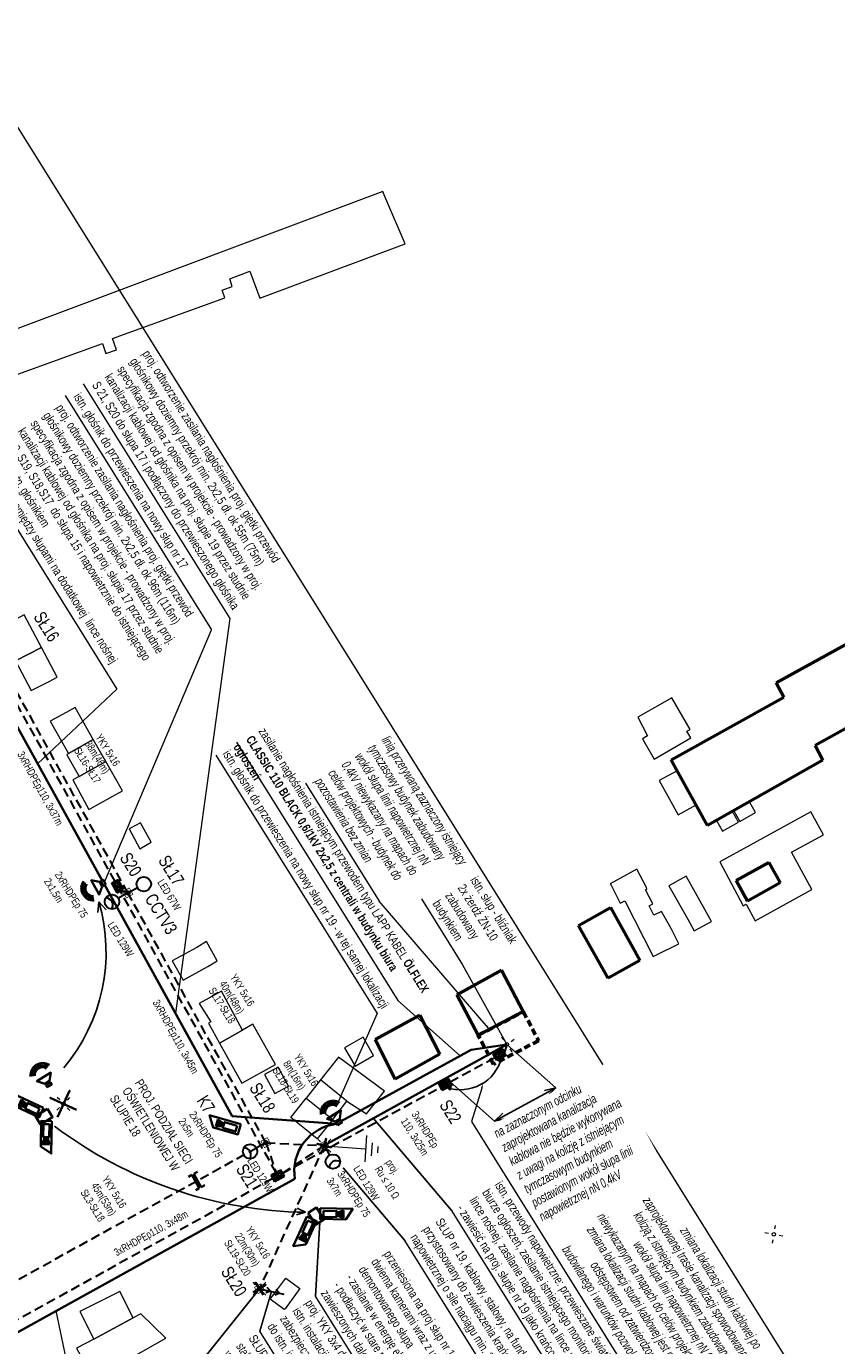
# Model space of a CAD drawing. Header units: metres. Extents: x 0 to 8443948, y 0 to 5887002.
# Tile 206 of 256: x 8443036 to 8443148, y 5886204 to 5886385. Entities that reach past the tile are written whole.
import ezdxf

# ---------------------------------------------------------------- set-up
doc = ezdxf.new("R2010")
doc.units = ezdxf.units.M
doc.header["$MEASUREMENT"] = 0
doc.linetypes.add('1', pattern=[0])
doc.linetypes.add('DASHED', pattern=[19.05, 12.7, -6.35])
doc.layers.get('0').update_dxf_attribs({"color": 250, "linetype": 'CONTINUOUS', "lineweight": 5})
for name, color, linetype in [('!STR opis', 7, 'CONTINUOUS'), ('312-budynek ewidencyjny', 253, 'CONTINUOUS'), ('inna budowla', 253, 'CONTINUOUS'), ('latarnia', 253, 'CONTINUOUS')]:
    doc.layers.add(name, color=color, linetype=linetype)
doc.layers.add('- ABM', color=200, linetype='CONTINUOUS', lineweight=30)
doc.styles.add('_STR_Arial Narrow', font='ARIALN.TTF', dxfattribs={"width": 0.8, "height": 1})
doc.styles.get("Standard").update_dxf_attribs({"font": 'Working1250', "width": 0.75})
doc.linetypes.add('ZYGZAK', pattern='A,0.0001,-0.2,[131,ltypeshp.shx,S=0.2,R=0,X=-0.2,Y=0],-0.4,[131,ltypeshp.shx,S=0.2,R=180,X=0.2,Y=0],-0.2', length=0.8001)

# ---------------------------------------------------------------- blocks, each defined once
blk = doc.blocks.new('SM01')
at = {"color": 0, "linetype": 'Continuous', "lineweight": 13}
for p, q in [((-0.53, 0.531), (-0.883, 0.884)), ((0.531, 0.531), (0.884, 0.884)), ((-0.53, -0.53), (-0.883, -0.883)), ((0.531, -0.53), (0.884, -0.883))]:
    blk.add_line(p, q, dxfattribs=at)
blk.add_circle((0, 0), 0.25, dxfattribs=at)
blk = doc.blocks.new('swthy')
at = {"layer": '- ABM', "color": 200, "linetype": 'Continuous', "lineweight": 30}
blk.add_lwpolyline([(8443339.77, 5885829.76), (8443339.77, 5885831.26)], dxfattribs=at)
for centre, radius in [((8443339.77, 5885832.26), 1), ((8443339.77, 5885829.76), 0.25)]:
    blk.add_circle(centre, radius, dxfattribs=at)
blk.add_arc((8443339.77, 5885833.26), 1, 210, 330, dxfattribs=at)
blk = doc.blocks.new('seth')
at = {"layer": '- ABM', "color": 30, "linetype": 'Continuous', "lineweight": 30}
for p, q in [((8442858.42, 5885914.85), (8442858.42, 5885916.35)), ((8442858.42, 5885916.35), (8442859.42, 5885916.35)), ((8442859.42, 5885914.85), (8442859.42, 5885916.35)), ((8442858.42, 5885914.85), (8442859.42, 5885914.85))]:
    blk.add_line(p, q, dxfattribs=at)
blk.add_lwpolyline([(8442858.62, 5885915.1), (8442858.62, 5885916.1), (8442859.22, 5885916.1), (8442859.22, 5885915.1), (8442858.62, 5885915.1), (8442859.22, 5885916.1), (8442858.62, 5885916.1), (8442859.22, 5885915.1)], dxfattribs=at)
blk = doc.blocks.new('60W')
at = {"layer": '- ABM', "color": 200, "linetype": 'Continuous', "lineweight": 30}
blk.add_lwpolyline([(8442637.43, 5886003.89), (8442638.74, 5886004.62)], dxfattribs=at)
for centre, radius in [((8442639.61, 5886005.1), 1), ((8442637.43, 5886003.89), 0.25)]:
    blk.add_circle(centre, radius, dxfattribs=at)
blk = doc.blocks.new('8mpx')
at = {"layer": '- ABM', "linetype": 'Continuous', "lineweight": 35}
h = blk.add_hatch(color=1, dxfattribs=at)
h.dxf.hatch_style = 1
h.paths.add_polyline_path([(8442858.72, 5885906.81), (8442857.9, 5885906.55), (8442857.9, 5885906.25), (8442858.72, 5885905.98)])
at = {"layer": '- ABM', "color": 7, "linetype": 'Continuous', "lineweight": 35}
blk.add_line((8442858.72, 5885905.98), (8442858.72, 5885906.81), dxfattribs=at)
for points in [[(8442856.03, 5885907.03), (8442859.76, 5885907.03), (8442858.99, 5885905.81), (8442856.03, 5885905.81)], [(8442856.41, 5885906.74), (8442857.9, 5885906.74), (8442857.9, 5885906.05), (8442856.41, 5885906.05)]]:
    blk.add_lwpolyline(points, close=True, dxfattribs=at)
for points in [[(8442857.9, 5885906.55), (8442858.72, 5885906.81)], [(8442857.9, 5885906.25), (8442858.72, 5885905.98)]]:
    blk.add_lwpolyline(points, dxfattribs=at)
blk = doc.blocks.new('ggwegtwetghh44')
at = {"layer": '- ABM', "color": 6, "linetype": 'Continuous', "lineweight": 35}
for points in [[(99.31, 897.1), (98.56, 897.14), (98.54, 896.77), (99.29, 896.73), (99.31, 897.1)], [(99.28, 896.53), (98.53, 896.57), (97.73, 895.72), (99.98, 895.59), (99.28, 896.53)]]:
    blk.add_lwpolyline(points, dxfattribs=at)
for centre, radius in [((98.84, 895.4), 1.69), ((98.85, 895.36), 1.37), ((98.85, 895.33), 1.06)]:
    blk.add_arc(centre, radius, 202.1585, 331.2493, dxfattribs=at)
blk = doc.blocks.new('wqfewfwffwf')
at = {"layer": '- ABM', "color": 6, "linetype": 'Continuous', "lineweight": 35}
for points in [[(-31.23, 849.86), (-31.23, 849.11), (-30.86, 849.11), (-30.86, 849.86), (-31.23, 849.86)], [(-30.66, 849.86), (-30.66, 849.11), (-29.77, 848.36), (-29.77, 850.61), (-30.66, 849.86)]]:
    blk.add_lwpolyline(points, dxfattribs=at)
for centre, radius in [((-29.44, 849.5), 1.06), ((-29.47, 849.49), 1.37), ((-29.5, 849.49), 1.69)]:
    blk.add_arc(centre, radius, 295.4882, 64.5791, dxfattribs=at)
blk = doc.blocks.new('ggggg')
at = {"layer": '- ABM', "linetype": 'Continuous', "lineweight": 35}
h = blk.add_hatch(color=30, dxfattribs=at)
h.dxf.hatch_style = 1
h.paths.add_polyline_path([(158.81, 791.08), (158.14, 791.87), (157.81, 791.74), (157.88, 790.71)])
at = {"layer": '- ABM', "color": 30, "linetype": 'Continuous', "lineweight": 35}
blk.add_line((158.81, 791.08), (157.88, 790.71), dxfattribs=at)
for points in [[(156.43, 793.6), (158.11, 789.45), (159.12, 790.86), (157.79, 794.15)], [(156.92, 793.31), (157.59, 791.65), (158.36, 791.96), (157.69, 793.62)]]:
    blk.add_lwpolyline(points, close=True, dxfattribs=at)
for points in [[(157.81, 791.74), (157.88, 790.71)], [(158.14, 791.87), (158.81, 791.08)]]:
    blk.add_lwpolyline(points, dxfattribs=at)

msp = doc.modelspace()

# ---------------------------------------------------------------- linework, layer by layer
at = {"layer": '!STR opis', "color": 0, "linetype": 'ByBlock', "lineweight": 35}
msp.add_solid([(8443099.423, 5886247.821), (8443099.791, 5886247.214), (8443099.246, 5886247.668)], dxfattribs=at)
at = {"layer": '- ABM', "color": 7, "linetype": 'Continuous', "lineweight": 20}
for p in [(8443041.359, 5886334.466), (8443046.794, 5886267.447)]:
    msp.add_line(p, (8443061.517, 5886302.178), dxfattribs=at)
at = {"layer": '- ABM', "color": 30, "linetype": 'DASHED', "lineweight": 30, "ltscale": 0.1}
for p, q in [((8443048.231, 5886267.569), (8443030.703, 5886299.285)), ((8443070.393, 5886227.47), (8443048.957, 5886266.257))]:
    msp.add_line(p, q, dxfattribs=at)
at = {"layer": '- ABM', "color": 200, "linetype": 'DASHED', "lineweight": 30, "ltscale": 0.1}
msp.add_line((8443050, 5886265.976), (8443031.746, 5886299.006), dxfattribs=at)
at = {"layer": '- ABM', "color": 7, "linetype": 'Continuous', "lineweight": 25}
for p, q in [((8443102.157, 5886245.125), (8443108.891, 5886239.153)), ((8443108.891, 5886239.153), (8443100.449, 5886234.566))]:
    msp.add_line(p, q, dxfattribs=at)
at = {"layer": '- ABM', "color": 253, "linetype": 'Continuous', "lineweight": 30}
for p, q in [((8443101.603, 5886244.495), (8443100.291, 5886243.77)), ((8443100.774, 5886242.894), (8443100.291, 5886243.77)), ((8443102.087, 5886243.62), (8443100.774, 5886242.894)), ((8443102.087, 5886243.62), (8443101.603, 5886244.495))]:
    msp.add_line(p, q, dxfattribs=at)
at = {"layer": '- ABM', "color": 200, "linetype": 'ByBlock', "lineweight": 9}
for p, q in [((8443082.864, 5886232.567), (8443082.597, 5886228.95)), ((8443082.864, 5886232.567), (8443082.597, 5886228.95)), ((8443077.043, 5886231.185), (8443082.731, 5886230.764)), ((8443077.043, 5886231.185), (8443082.731, 5886230.764)), ((8443083.621, 5886231.602), (8443083.487, 5886229.793)), ((8443084.411, 5886231.089), (8443084.345, 5886230.184)), ((8443084.411, 5886231.089), (8443084.345, 5886230.184))]:
    msp.add_line(p, q, dxfattribs=at)
at = {"layer": '- ABM', "color": 200, "linetype": 'Continuous', "lineweight": 30}
for p, q in [((8443069.627, 5886211.158), (8443068.996, 5886210.91)), ((8443069.627, 5886211.158), (8443069.166, 5886211.656)), ((8443070.857, 5886210.878), (8443070.226, 5886210.63)), ((8443070.857, 5886210.878), (8443070.396, 5886211.375))]:
    msp.add_line(p, q, dxfattribs=at)
at = {"layer": '- ABM', "color": 7, "linetype": 'Continuous', "lineweight": 15}
msp.add_lwpolyline([(8442876.095, 5886361.223), (8442994.851, 5886435.366), (8443151.497, 5886184.463), (8443032.741, 5886110.32), (8442876.095, 5886361.223)], dxfattribs=at)
at = {"layer": '- ABM', "color": 7, "linetype": 'Continuous', "lineweight": 20}
for points in [[(8443043.863, 5886336.029), (8443064.021, 5886303.741)], [(8443028.321, 5886326.326), (8443048.479, 5886294.038)], [(8443064.021, 5886303.741), (8443056.547, 5886249.408)], [(8443048.479, 5886294.038), (8443037.568, 5886283.756)], [(8443080.218, 5886165.435), (8443058.765, 5886199.797), (8443068.107, 5886211.505), (8443058.765, 5886199.797), (8443058.765, 5886199.797)], [(8443089.611, 5886171.299), (8443068.157, 5886205.661), (8443069.785, 5886211.122), (8443068.157, 5886205.661), (8443068.157, 5886205.661)], [(8443043.891, 5886190.511), (8443040.122, 5886208.452)]]:
    msp.add_lwpolyline(points, dxfattribs=at)
at = {"layer": '- ABM', "color": 5, "linetype": 'ZYGZAK', "lineweight": 35}
msp.add_lwpolyline([(8443046.449, 5886267.686), (8443046.449, 5886267.686), (8443022.569, 5886310.895), (8443022.569, 5886310.895), (8443001.107, 5886306.776)], dxfattribs=at)
at = {"layer": '- ABM', "color": 0, "linetype": 'Continuous', "lineweight": 35, "const_width": 0.1}
for points in [[(8443049.32, 5886266.169), (8443049.807, 5886265.296), (8443050.68, 5886265.784), (8443050.193, 5886266.657)], [(8443068.319, 5886231.791), (8443068.807, 5886230.918), (8443069.68, 5886231.406), (8443069.192, 5886232.279)], [(8443076.357, 5886231.388), (8443076.844, 5886230.515), (8443077.717, 5886231.002), (8443077.23, 5886231.875)], [(8443067.428, 5886211.693), (8443067.915, 5886210.82), (8443068.788, 5886211.308), (8443068.301, 5886212.181)]]:
    msp.add_lwpolyline(points, close=True, dxfattribs=at)
at = {"layer": '- ABM', "color": 6, "linetype": 'Continuous', "lineweight": 25}
for points in [[(8443046.013, 5886264.745), (8443045.862, 5886263.269)], [(8443046.013, 5886264.745), (8443046.996, 5886263.634)]]:
    msp.add_lwpolyline(points, dxfattribs=at)
at = {"layer": '- ABM', "color": 4, "linetype": 'DASHED', "lineweight": 30, "ltscale": 0.1}
for points in [[(8443050, 5886265.976), (8443048.957, 5886266.257)], [(8443069, 5886231.598), (8443070.393, 5886227.47)], [(8443071.291, 5886227.395), (8443077.037, 5886231.195)]]:
    msp.add_lwpolyline(points, dxfattribs=at)
at = {"layer": '- ABM', "color": 200, "linetype": 'DASHED', "lineweight": 30, "ltscale": 0.1}
for points in [[(8443069, 5886231.598), (8443050, 5886265.976)], [(8443029.983, 5886210.045), (8443068.999, 5886231.599)], [(8443077.037, 5886231.195), (8443068.107, 5886211.505)], [(8443069, 5886231.598), (8443069, 5886231.598), (8443077.037, 5886231.195)]]:
    msp.add_lwpolyline(points, dxfattribs=at)
at = {"layer": '- ABM', "color": 252, "linetype": 'DASHED', "lineweight": 60, "ltscale": 0.07}
msp.add_lwpolyline([(8443100.33, 5886242.378), (8443098.227, 5886246.395), (8443104.417, 5886249.635), (8443106.52, 5886245.618), (8443100.33, 5886242.378)], dxfattribs=at)
at = {"layer": '- ABM', "color": 6, "linetype": 'ZYGZAK', "lineweight": 35}
for points in [[(8443097.266, 5886244.4), (8443102.157, 5886245.125)], [(8443079.372, 5886234.576), (8443097.266, 5886244.4)]]:
    msp.add_lwpolyline(points, dxfattribs=at)
at = {"layer": '- ABM', "color": 253, "linetype": 'DASHED', "lineweight": 30, "ltscale": 0.1}
for points in [[(8443102.157, 5886245.125), (8443101.845, 5886244.057)], [(8443094.356, 5886239.966), (8443100.532, 5886243.332)]]:
    msp.add_lwpolyline(points, dxfattribs=at)
at = {"layer": '- ABM', "color": 253, "linetype": 'Continuous', "lineweight": 30}
msp.add_lwpolyline([(8443101.772, 5886243.674), (8443100.896, 5886243.19), (8443100.606, 5886243.715), (8443101.481, 5886244.199), (8443101.772, 5886243.674), (8443100.606, 5886243.715), (8443100.896, 5886243.19), (8443101.481, 5886244.199)], dxfattribs=at)
at = {"layer": '- ABM', "color": 30, "linetype": 'DASHED', "lineweight": 30, "ltscale": 0.1}
for points in [[(8443071.29, 5886227.395), (8443093.039, 5886239.248)], [(8443069.978, 5886226.67), (8443028.804, 5886203.909)]]:
    msp.add_lwpolyline(points, dxfattribs=at)
at = {"layer": '- ABM', "color": 30, "linetype": 'Continuous', "lineweight": 35}
for points in [[(8443093.281, 5886238.81), (8443094.594, 5886239.536), (8443094.11, 5886240.411), (8443092.797, 5886239.685), (8443093.281, 5886238.81)], [(8443093.113, 5886239.631), (8443093.403, 5886239.106), (8443094.278, 5886239.59), (8443093.988, 5886240.115), (8443093.113, 5886239.631), (8443094.278, 5886239.59), (8443093.403, 5886239.106), (8443093.988, 5886240.115)]]:
    msp.add_lwpolyline(points, dxfattribs=at)
at = {"layer": '- ABM', "color": 7, "linetype": 'Continuous', "lineweight": 25}
for points in [[(8443093.926, 5886239.179), (8443094.536, 5886239.213)], [(8443094.352, 5886239.973), (8443100.449, 5886234.566)], [(8443093.926, 5886239.179), (8443094.418, 5886238.817)], [(8443108.891, 5886239.153), (8443107.333, 5886238.789)], [(8443108.891, 5886239.153), (8443107.333, 5886238.789)], [(8443108.891, 5886239.153), (8443107.737, 5886238.045)], [(8443108.891, 5886239.153), (8443107.737, 5886238.045)], [(8443100.449, 5886234.566), (8443101.602, 5886235.675)], [(8443100.449, 5886234.566), (8443101.602, 5886235.675)], [(8443100.449, 5886234.566), (8443102.006, 5886234.931)], [(8443100.449, 5886234.566), (8443102.006, 5886234.931)]]:
    msp.add_lwpolyline(points, dxfattribs=at)
at = {"layer": '- ABM', "color": 200, "linetype": 'Continuous', "lineweight": 35}
for points in [[(8443040.295, 5886235.131), (8443041.979, 5886238.759), (8443041.137, 5886236.945), (8443039.323, 5886237.787), (8443042.951, 5886236.103)], [(8443076.785, 5886230.227), (8443077.288, 5886232.163), (8443077.037, 5886231.195), (8443076.069, 5886231.446), (8443078.005, 5886230.944)], [(8443067.267, 5886210.963), (8443068.947, 5886212.047), (8443068.107, 5886211.505), (8443067.565, 5886212.345), (8443068.649, 5886210.665)]]:
    msp.add_lwpolyline(points, dxfattribs=at)
at = {"layer": '- ABM', "color": 30, "linetype": 'Continuous', "lineweight": 35}
for points in [[(8443038.926, 5886236.264), (8443039.645, 5886235.112), (8443037.992, 5886234.08), (8443037.273, 5886235.232)], [(8443074.797, 5886221.946), (8443075.949, 5886222.665), (8443076.981, 5886221.012), (8443075.829, 5886220.293)]]:
    msp.add_lwpolyline(points, close=True, dxfattribs=at)
at = {"layer": '- ABM', "color": 1, "linetype": 'Continuous', "lineweight": 35}
for points in [[(8443058.348, 5886226.904), (8443058.819, 5886227.164)], [(8443059.826, 5886225.341), (8443058.819, 5886227.164)], [(8443059.566, 5886227.577), (8443059.095, 5886227.317)], [(8443060.102, 5886225.494), (8443059.095, 5886227.317)], [(8443059.355, 5886225.081), (8443059.826, 5886225.341)], [(8443060.573, 5886225.754), (8443060.102, 5886225.494)]]:
    msp.add_lwpolyline(points, dxfattribs=at)
at = {"layer": '- ABM', "color": 30, "linetype": 'Continuous', "lineweight": 25}
for points in [[(8443074.454, 5886222.014), (8443073.216, 5886221.646)], [(8443074.454, 5886222.014), (8443073.297, 5886222.588)]]:
    msp.add_lwpolyline(points, dxfattribs=at)
at = {"layer": '- ABM', "color": 200, "linetype": 'Continuous', "lineweight": 30}
msp.add_lwpolyline([(8443068.107, 5886211.505), (8443071.464, 5886210.74)], dxfattribs=at)
msp.add_circle((8443068.107, 5886211.505), 0.25, dxfattribs=at)
at = {"layer": '- ABM', "color": 6, "linetype": 'Continuous', "lineweight": 25}
msp.add_arc((8443022.313, 5886257.835), 24.686, 319.82579, 16.25277, dxfattribs=at)
at = {"layer": '- ABM', "color": 30, "linetype": 'Continuous', "lineweight": 25}
msp.add_arc((8443075.361, 5886280.939), 58.932, 233.0328, 269.11741, dxfattribs=at)
at = {"layer": '- ABM', "color": 5, "linetype": 'ZYGZAK', "lineweight": 35}
msp.add_arc((8443079.425, 5886227.691), 6.524, 96.05887, 189.44661, dxfattribs=at)
at = {"color": 0, "linetype": 'Continuous', "lineweight": 13}
for p, q in [((8443040.614, 5886237.483), (8443040.266, 5886237.841)), ((8443041.674, 5886237.467), (8443042.033, 5886237.815)), ((8443040.598, 5886236.422), (8443040.24, 5886236.074)), ((8443041.659, 5886236.406), (8443042.007, 5886236.048))]:
    msp.add_line(p, q, dxfattribs=at)
msp.add_circle((8443041.137, 5886236.945), 0.25, dxfattribs=at)
at = {"layer": '312-budynek ewidencyjny', "color": 253, "linetype": 'Continuous', "lineweight": 50, "flags": 128}
for points in [[(8443139.237, 5886294.885), (8443167.417, 5886310.405)], [(8443172.357, 5886301.655), (8443144.577, 5886286.265)], [(8443140.297, 5886292.945), (8443139.237, 5886294.885)], [(8443124.777, 5886284.315), (8443140.297, 5886292.945)], [(8443144.577, 5886286.265), (8443145.657, 5886284.245)], [(8443129.797, 5886275.245), (8443124.777, 5886284.315)], [(8443145.657, 5886284.245), (8443129.797, 5886275.245)], [(8443133.707, 5886267.685), (8443138.207, 5886270.185)], [(8443138.207, 5886270.185), (8443139.787, 5886267.375)], [(8443135.287, 5886264.865), (8443133.707, 5886267.685)], [(8443139.787, 5886267.375), (8443135.287, 5886264.865)], [(8443112.037, 5886261.495), (8443116.437, 5886263.955)], [(8443116.437, 5886263.955), (8443120.487, 5886256.685)], [(8443116.087, 5886254.225), (8443112.037, 5886261.495)], [(8443120.487, 5886256.685), (8443116.087, 5886254.225)], [(8443095.277, 5886251.945), (8443101.427, 5886255.345)], [(8443101.427, 5886255.345), (8443104.417, 5886249.635)], [(8443098.227, 5886246.395), (8443095.277, 5886251.945)], [(8443084.017, 5886245.805), (8443090.187, 5886249.155)], [(8443090.187, 5886249.155), (8443092.957, 5886243.775)], [(8443104.417, 5886249.635), (8443098.227, 5886246.395)], [(8443086.787, 5886240.345), (8443084.017, 5886245.805)], [(8443092.957, 5886243.775), (8443086.787, 5886240.345)]]:
    msp.add_lwpolyline(points, dxfattribs=at)
at = {"layer": 'inna budowla', "color": 253, "linetype": 'Continuous', "lineweight": 18, "flags": 128}
for points in [[(8443026.817, 5886334.475), (8443036.517, 5886337.995), (8443046.497, 5886341.605), (8443046.957, 5886340.245), (8443048.447, 5886340.745), (8443047.887, 5886342.285), (8443063.367, 5886347.905), (8443062.967, 5886348.935), (8443064.377, 5886349.445), (8443064.047, 5886350.505), (8443066.767, 5886351.545), (8443068.147, 5886347.835), (8443088.167, 5886355.325), (8443085.387, 5886361.845), (8443085.107, 5886362.505), (8442990.807, 5886327.135)], [(8443080.147, 5886237.295), (8443082.827, 5886235.565), (8443085.327, 5886238.695), (8443079.007, 5886243.365), (8443076.507, 5886240.245)]]:
    msp.add_lwpolyline(points, dxfattribs=at)
for points in [[(8443034.537, 5886297.915), (8443038.117, 5886299.765), (8443035.717, 5886304.265), (8443032.177, 5886302.355)], [(8443036.707, 5886293.835), (8443039.147, 5886295.095), (8443040.287, 5886295.685), (8443038.117, 5886299.765), (8443034.537, 5886297.915)], [(8443120.197, 5886290.155), (8443121.537, 5886287.585), (8443120.827, 5886287.185), (8443122.427, 5886284.405), (8443127.467, 5886287.325), (8443126.947, 5886288.225), (8443127.377, 5886288.475), (8443124.857, 5886292.845)], [(8443041.817, 5886285.175), (8443045.237, 5886287.115), (8443042.737, 5886291.495), (8443041.507, 5886290.825), (8443039.317, 5886289.615)], [(8443043.277, 5886282.015), (8443046.967, 5886284.085), (8443045.237, 5886287.115), (8443041.817, 5886285.175), (8443041.597, 5886284.975)], [(8443044.647, 5886277.455), (8443047.927, 5886279.285), (8443049.277, 5886280.045), (8443046.967, 5886284.085), (8443043.277, 5886282.015), (8443042.437, 5886281.545)], [(8443123.147, 5886281.445), (8443125.727, 5886276.735), (8443128.217, 5886278.105), (8443125.617, 5886282.805)], [(8443135.557, 5886278.505), (8443133.387, 5886277.275), (8443134.227, 5886275.805), (8443136.397, 5886277.035)], [(8443051.627, 5886272.035), (8443051.897, 5886272.175), (8443053.207, 5886272.965), (8443051.727, 5886275.615), (8443050.377, 5886274.885), (8443050.187, 5886274.785)], [(8443133.207, 5886277.175), (8443131.037, 5886275.945), (8443131.857, 5886274.485), (8443134.037, 5886275.715)], [(8443131.467, 5886270.275), (8443134.697, 5886264.215), (8443135.107, 5886264.415), (8443136.347, 5886262.155), (8443144.157, 5886266.465), (8443141.347, 5886271.565), (8443145.727, 5886273.975), (8443143.987, 5886277.135)], [(8443116.377, 5886267.225), (8443116.517, 5886267.045), (8443117.747, 5886264.555), (8443118.417, 5886264.895), (8443122.307, 5886257.235), (8443122.737, 5886257.445), (8443125.827, 5886258.985), (8443124.797, 5886261.075), (8443123.447, 5886263.435), (8443122.387, 5886262.905), (8443121.737, 5886264.205), (8443122.237, 5886264.465), (8443121.247, 5886266.425), (8443121.437, 5886266.505), (8443121.367, 5886266.715), (8443120.057, 5886269.245)], [(8443124.477, 5886266.975), (8443127.067, 5886262.355), (8443127.957, 5886260.765), (8443130.307, 5886262.065), (8443129.407, 5886263.675), (8443126.837, 5886268.275)], [(8443060.807, 5886259.295), (8443059.477, 5886258.485), (8443056.117, 5886256.635), (8443057.607, 5886253.975), (8443060.997, 5886255.865), (8443062.307, 5886256.635)], [(8443065.777, 5886247.095), (8443062.877, 5886252.465), (8443059.817, 5886250.765), (8443061.407, 5886248.225), (8443061.077, 5886248.035), (8443062.607, 5886245.305)], [(8443065.707, 5886239.795), (8443070.307, 5886242.355), (8443067.197, 5886247.895), (8443065.777, 5886247.095), (8443062.607, 5886245.305)], [(8443081.277, 5886242.125), (8443083.827, 5886243.585), (8443082.367, 5886246.125), (8443079.827, 5886244.675)], [(8443070.237, 5886238.365), (8443072.097, 5886239.395), (8443070.677, 5886242.015), (8443068.817, 5886240.985)], [(8443074.527, 5886237.725), (8443078.197, 5886234.785), (8443080.147, 5886237.295), (8443076.507, 5886240.245)], [(8443078.197, 5886234.785), (8443076.047, 5886232.135), (8443072.407, 5886235.075), (8443074.527, 5886237.725)], [(8443071.527, 5886208.635), (8443069.567, 5886210.055), (8443070.357, 5886211.105), (8443071.737, 5886212.955), (8443073.657, 5886211.515), (8443071.637, 5886208.745)], [(8443045.297, 5886204.575), (8443050.747, 5886207.505), (8443048.897, 5886211.125), (8443043.387, 5886208.375)], [(8443045.287, 5886199.045), (8443055.217, 5886204.675), (8443051.787, 5886208.055), (8443050.747, 5886207.505), (8443045.297, 5886204.575), (8443042.927, 5886203.295)]]:
    msp.add_lwpolyline(points, close=True, dxfattribs=at)

# ---------------------------------------------------------------- block references
at = {"layer": '- ABM', "color": 1, "linetype": 'Continuous', "lineweight": 35}
for name, p, rotation in [('ggwegtwetghh44', (8442233.409, 5885876.265), 301.977755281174), ('wqfewfwffwf', (8443743.252, 5886715.788), 121.977755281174), ('ggggg', (8442609.697, 5886922.328), 223.1571348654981), ('ggwegtwetghh44', (8442641.389, 5887023.509), 215.307511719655), ('ggggg', (8442388.733, 5885792.717), 313.1571348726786)]:
    msp.add_blockref(name, p, dxfattribs=dict(at, rotation=rotation))
at = {"layer": '- ABM', "color": 200, "linetype": 'Continuous', "lineweight": 30}
for p, rotation in [((17678611.504, 1343427.409), 118.9278464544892), ((17678630.503, 1343393.031), 118.9278464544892), ((13103808.447, 15062862.454), 208.1941293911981)]:
    msp.add_blockref('swthy', p, dxfattribs=dict(at, rotation=rotation))
at = {"layer": '- ABM', "color": 3, "linetype": 'Continuous', "lineweight": 30}
for p, rotation in [((3900672.197, -3349137.027), 28.92784516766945), ((17678474.575, 1343850.636), 118.9278451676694)]:
    msp.add_blockref('seth', p, dxfattribs=dict(at, rotation=rotation))
at = {"layer": '- ABM', "color": 1, "linetype": 'Continuous', "lineweight": 100}
msp.add_blockref('60W', (412.574, 262.086), dxfattribs=at)
at = {"layer": '- ABM', "color": 1, "linetype": 'Continuous', "lineweight": 35, "xscale": -1}
for p, rotation in [((8443467.58, 5885548.24), 20.7983756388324), ((8443762.821, 5886650.6), 110.7983756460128)]:
    msp.add_blockref('ggggg', p, dxfattribs=dict(at, rotation=rotation))
at = {"layer": '- ABM', "color": 1, "linetype": 'Continuous', "lineweight": 35, "xscale": -1.2, "yscale": 1.2, "zscale": 1.2, "rotation": 344.0515447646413}
msp.add_blockref('8mpx', (16243784.59, -3688828.187), dxfattribs=at)
at = {"layer": 'latarnia', "color": 253, "linetype": 'Continuous', "lineweight": 18}
for p, rotation in [((8443102.157, 5886245.125), 259.395), ((8443138.907, 5886218.985), 34.674)]:
    msp.add_blockref('SM01', p, dxfattribs=dict(at, rotation=rotation))
for p in [(8443077.037, 5886231.195), (8443068.107, 5886211.505)]:
    msp.add_blockref('SM01', p, dxfattribs=at)

# ---------------------------------------------------------------- texts
at = {"layer": '- ABM', "color": 5, "linetype": 'Continuous', "lineweight": 30, "ltscale": 0.1, "char_height": 1.225, "attachment_point": 1, "rotation": 301.97776}
for s, insert in [('{\\f@Arial Unicode MS|b0|i0|c238|p34;proj. odtworzenie zasilania nagłośnienia proj. giętki przewód głośnikowy doziemny przekrój min. 2x2,5 dł. ok 55m (75m) specyfikacja zgodna z opisem w projekcie - prowadzony w proj. kanalizacji kablowej od głośnika na proj. słupie 19 przez studnie S 21, S20 do słupa 17 i podłączony do przewieszonego głośnika }', (8443052.984, 5886340.865)), ('{\\f@Arial Unicode MS|b0|i0|c238|p34;proj. odtworzenie zasilania nagłośnienia proj. giętki przewód głośnikowy doziemny przekrój min. 2x2,5 dł. ok 96m (116m) specyfikacja zgodna z opisem w projekcie - prowadzony w proj. kanalizacji kablowej od głośnika na proj. słupie 17 przez studnie S20, S19, S18,S17  do słupa 15 i napowietrznie do istniejącego słupa z istn. głośnikiem \\P- mocowanie pomiędzy słupami na dodatkowej  lince nośnej }', (8443041.049, 5886333.414))]:
    msp.add_mtext_dynamic_manual_height_columns(s, width=37.12346, gutter_width=12.5, heights=[0], dxfattribs=dict(at, insert=insert))
at = {"layer": '- ABM', "color": 6, "linetype": 'Continuous', "lineweight": 35, "insert": (8443043.488, 5886334.937), "char_height": 1.225, "attachment_point": 1, "rotation": 301.97776}
msp.add_mtext_dynamic_manual_height_columns('{\\f@Arial Unicode MS|b0|i0|c238|p34;istn. głośnik do przewieszenia na nowy słup nr 17 }', width=42.90102, gutter_width=12.5, heights=[0], dxfattribs=at)
at = {"layer": '- ABM', "color": 200, "linetype": 'Continuous', "lineweight": 35, "attachment_point": 1}
for s, width, insert, char_height, rotation in [('{\\f@Arial Unicode MS|b0|i0|c238|p34;SŁ16}', 6.66211, (8443038.42, 5886304.916), 1.75, 301.97776), ('{\\f@Arial Unicode MS|b0|i0|c238|p34;YKY 5x16\\P38m(46m)\\PSŁ16-SŁ17}', 11.72387, (8443046.392, 5886287.994), 1.05, 301.97776), ('{\\f@Arial Unicode MS|b0|i0|c238|p34;\\C30;3xRHDPEp110, 3x37m}', 14.92941, (8443035.657, 5886285.587), 1.05, 298.92785), ('{\\f@Arial Unicode MS|b0|i0|c238|p34;SŁ17}', 6.66211, (8443055.586, 5886271.372), 1.75, 301.97776), ('{\\f@Arial Unicode MS|b0|i0|c238|p34;YKY 5x16\\P40m(48m)\\PSŁ17-SŁ18}', 11.72387, (8443064.916, 5886254.954), 1.05, 301.97776), ('{\\f@Arial Unicode MS|b0|i0|c238|p34;\\C30;3xRHDPEp110, 3x45m}', 14.92941, (8443054.29, 5886251.414), 1.05, 298.92785), ('{\\f@Arial Unicode MS|b0|i0|c238|p34;YKY 5x16\\P8m(16m)\\PSŁ18-SŁ19}', 11.72387, (8443073.695, 5886243.974), 1.05, 301.97776), ('{\\f@Arial Unicode MS|b0|i0|c238|p34;SŁ18}', 6.66211, (8443068.14, 5886240.071), 1.75, 301.97776), ('{\\f@Arial Unicode MS|b0|i0|c238|p34;\\C30;3xRHDPEp\\P110, 3x25m}', 14.92941, (8443089.894, 5886236.065), 1.05, 301.97776), ('{\\f@Arial Unicode MS|b0|i0|c238|p34;YKY 5x16\\P45m(53m)\\PSŁ3-SŁ18}', 11.72387, (8443047.286, 5886227.165), 1.05, 301.97776), ('{\\f@Arial Unicode MS|b0|i0|c238|p34;\\C30;3xRHDPEp110, 3x48m}', 14.92941, (8443047.949, 5886216.865), 1.05, 28.93279), ('{\\f@Arial Unicode MS|b0|i0|c238|p34;YKY 5x16\\P22m(30m)\\PSŁ19-SŁ20}', 11.72387, (8443067.053, 5886220.21), 1.05, 301.97776), ('{\\f@Arial Unicode MS|b0|i0|c238|p34;SŁ20}', 6.66211, (8443064.213, 5886214.787), 1.75, 301.97776)]:
    msp.add_mtext_dynamic_manual_height_columns(s, width=width, gutter_width=12.5, heights=[0], dxfattribs=dict(at, insert=insert, char_height=char_height, rotation=rotation))
at = {"layer": '- ABM', "color": 30, "linetype": 'Continuous', "lineweight": 35, "char_height": 1.75, "attachment_point": 1, "rotation": 301.97776}
for s, insert in [('{\\f@Arial Unicode MS|b0|i0|c238|p34;S20}', (8443050.289, 5886271.743)), ('{\\f@Arial Unicode MS|b0|i0|c238|p34;CCTV3}', (8443053.735, 5886266.108)), ('{\\f@Arial Unicode MS|b0|i0|c238|p34;K7}', (8443060.901, 5886238.324)), ('{\\f@Arial Unicode MS|b0|i0|c238|p34;S22}', (8443094.294, 5886237.72)), ('{\\f@Arial Unicode MS|b0|i0|c238|p34;S21}', (8443066.285, 5886228.896))]:
    msp.add_mtext_dynamic_manual_height_columns(s, width=6.66211, gutter_width=12.5, heights=[0], dxfattribs=dict(at, insert=insert))
at = {"layer": '- ABM', "color": 4, "linetype": 'Continuous', "lineweight": 35, "char_height": 1.05, "attachment_point": 1, "rotation": 301.97776}
for s, insert in [('{\\f@Arial Unicode MS|b0|i0|c238|p34;2xRHDPEp 75\\P2x1,5m}', (8443040.781, 5886269.054)), ('{\\f@Arial Unicode MS|b0|i0|c238|p34;2xRHDPEp 75\\P2x5m}', (8443059.291, 5886236.047)), ('{\\f@Arial Unicode MS|b0|i0|c238|p34;3xRHDPEp 75\\P3x7m}', (8443079.663, 5886227.866))]:
    msp.add_mtext_dynamic_manual_height_columns(s, width=14.92941, gutter_width=12.5, heights=[0], dxfattribs=dict(at, insert=insert))
at = {"layer": '- ABM', "color": 200, "linetype": 'Continuous', "lineweight": 35, "char_height": 1.05, "width": 11.72387, "attachment_point": 1, "rotation": 301.97776}
for s, insert in [('{\\f@Arial Unicode MS|b0|i0|c238|p34;LED 67W}', (8443054.902, 5886267.989)), ('{\\f@Arial Unicode MS|b0|i0|c238|p34;LED 129W}', (8443048.046, 5886262.137)), ('{\\f@Arial Unicode MS|b0|i0|c238|p34;LED 129W}', (8443067.278, 5886229.71)), ('{\\f@Arial Unicode MS|b0|i0|c238|p34;LED 129W}', (8443081.874, 5886228.588)), ('{\\f@Arial Unicode MS|b0|i0|c238|p34;proj. \\PRu \\f@Arial Unicode MS|b0|i0|c0|p34;≤\\f@Arial Unicode MS|b0|i0|c238|p34; 10 \\f@Arial Unicode MS|b0|i0|c0|p34;Ω}', (8443086.305, 5886229.441))]:
    msp.add_mtext(s, dxfattribs=dict(at, insert=insert))
at = {"layer": '- ABM', "color": 1, "linetype": 'Continuous', "lineweight": 35, "insert": (8443051.953, 5886240.49), "char_height": 1.225, "attachment_point": 1, "rotation": 301.97776}
msp.add_mtext_dynamic_manual_height_columns('{\\f@Arial Unicode MS|b0|i0|c238|p34;PROJ. PODZIAŁ SIECI OŚWIETLENIOWEJ W SŁUPIE 18}', width=16.00682, gutter_width=12.5, heights=[0], dxfattribs=at)
at = {"layer": '- ABM', "color": 200, "linetype": 'Continuous', "lineweight": 30, "ltscale": 0.1, "char_height": 1.225, "attachment_point": 1, "rotation": 301.97776}
for s, insert in [('{\\f@Arial Unicode MS|b0|i0|c128|p34;\\C256;proj. YKY 3x\\f@Arial Unicode MS|b0|i0|c238|p34;4\\f@Arial Unicode MS|b0|i0|c128|p34; \\f@Arial Unicode MS|b0|i0|c238|p34;dł. 10m \\f@Arial Unicode MS|b0|i0|c128|p34;od \\f@Arial Unicode MS|b0|i0|c238|p34;tabliczki bezpiecznikowej słupa  \\f@Arial Unicode MS|b0|i0|c128|p34;S\\f@Arial Unicode MS|b0|i0|c238|p34;Ł\\f@Arial Unicode MS|b0|i0|c128|p34; 20 do istn. instalacji reklamy - kabel wyprowadzi\\f@Arial Unicode MS|b0|i0|c238|p34;ć\\f@Arial Unicode MS|b0|i0|c128|p34; przez sztyc\\f@Arial Unicode MS|b0|i0|c238|p34;ę\\f@Arial Unicode MS|b0|i0|c128|p34; s\\f@Arial Unicode MS|b0|i0|c238|p34;ł\\f@Arial Unicode MS|b0|i0|c128|p34;upa, zabezpieczy\\f@Arial Unicode MS|b0|i0|c238|p34;ć\\f@Arial Unicode MS|b0|i0|c128|p34; przed przecieraniem o s\\f@Arial Unicode MS|b0|i0|c238|p34;ł\\f@Arial Unicode MS|b0|i0|c128|p34;up, podwiesi\\f@Arial Unicode MS|b0|i0|c238|p34;ć\\f@Arial Unicode MS|b0|i0|c128|p34; na lince no\\f@Arial Unicode MS|b0|i0|c238|p34;ś\\f@Arial Unicode MS|b0|i0|c128|p34;nej do istn. instalacji zasilaj\\f@Arial Unicode MS|b0|i0|c238|p34;ą\\f@Arial Unicode MS|b0|i0|c128|p34;cej pod\\f@Arial Unicode MS|b0|i0|c238|p34;ś\\f@Arial Unicode MS|b0|i0|c128|p34;wietlenie reklamy\\f@Arial Unicode MS|b0|i0|c238|p34;, luźny naciąg}', (8443075.379, 5886210.17)), ('{\\f@Arial Unicode MS|b0|i0|c238|p34;SŁUP nr 20 wysokość 5m, bez oprawy oświetleniowej, kablowy, stalowy, na fundamencie betonowym, przystosowany do wyprowadzenia górną sztycą kabla YKY3x4 do odtworzenia zasilania reklamy, wyprowadzenie kabla sztycą zabezpieczyć przed zaciekaniem wody do wnętrza słupa}', (8443067.606, 5886205.317))]:
    msp.add_mtext_dynamic_manual_height_columns(s, width=38.94074, gutter_width=12.5, heights=[0], dxfattribs=dict(at, insert=insert))

# ---------------------------------------------------------------- next in the draw order: texts
at = {"layer": '!STR opis', "color": 7, "linetype": 'ByBlock', "lineweight": 35, "char_height": 1.3, "attachment_point": 1, "style": '_STR_Arial Narrow', "bg_fill": 2}
for s, insert, width, rotation in [('{\\fArial Narrow|b0|i1|c238|p34;\\C0;linią przerywaną zaznaczony istniejący tymczasowy budynek zabudowany wokół słupa linii napowietrznej nN 0,4kV niewykazany na mapach do celów projektowych - budynek do pozostawienia bez zmian}', (8443085.968, 5886287.736), 21.06675, 301.96594), ('{\\fArial Narrow|b0|i1|c238|p34;\\C0;na zaznaczonym odcinku zaprojektowana kanalizacja kablowa nie będzie wykonywana z uwagi na kolizję z istniejącym tymczasowym budynkiem postawionym wokół słupa linii napowietrznej nN 0,4kV}', (8443100.209, 5886233.346), 17.72322, 28.50758)]:
    msp.add_mtext(s, dxfattribs=dict(at, insert=insert, width=width, rotation=rotation))

# ---------------------------------------------------------------- next in the draw order: linework, layer by layer
at = {"layer": '!STR opis', "color": 0, "linetype": '1', "lineweight": 15}
for p in [(8443074.453, 5886281.099), (8443099.596, 5886247.423)]:
    msp.add_line(p, (8443084.602, 5886264.843), dxfattribs=at)
at = {"layer": '!STR opis', "color": 0, "linetype": 'ByBlock', "lineweight": 35}
msp.add_solid([(8443098.592, 5886239.118), (8443098.868, 5886239.773), (8443098.819, 5886239.065)], dxfattribs=at)
at = {"layer": '- ABM', "color": 7, "linetype": 'Continuous', "lineweight": 20}
for points in [[(8443064.949, 5886286.709), (8443087.15, 5886251.148), (8443095.725, 5886243.554)], [(8443062.122, 5886284.944), (8443084.324, 5886249.383), (8443078.922, 5886237.228)], [(8443090.392, 5886265.18), (8443096.064, 5886256.095), (8443102.157, 5886245.125)]]:
    msp.add_lwpolyline(points, dxfattribs=at)
at = {"layer": '- ABM', "color": 5, "linetype": 'ZYGZAK', "lineweight": 35}
for points in [[(8442974.078, 5886277.25), (8442982.849, 5886281.807), (8442989.343, 5886274.957), (8442999.323, 5886255.974), (8443005.749, 5886241.483), (8443025.076, 5886206.519), (8443032.772, 5886204.389), (8443072.989, 5886226.62)], [(8443078.736, 5886234.178), (8443064.366, 5886235.259), (8443046.809, 5886267.028)]]:
    msp.add_lwpolyline(points, dxfattribs=at)
at = {"layer": '- ABM', "color": 1, "linetype": 'ZYGZAK', "lineweight": 35}
msp.add_lwpolyline([(8443102.157, 5886245.125), (8443077.037, 5886231.195)], dxfattribs=at)
at = {"layer": '- ABM', "color": 7, "linetype": 'Continuous', "lineweight": 25}
msp.add_arc((8443095.764, 5886244.744), 5.86, 251.71726, 345.17675, dxfattribs=at)

# ---------------------------------------------------------------- next in the draw order: texts
at = {"layer": '!STR opis', "color": 7, "linetype": 'ByBlock', "lineweight": 35, "insert": (8443137.358, 5886203.746), "char_height": 1.3, "width": 27.15786, "attachment_point": 3, "rotation": 302.04999, "style": '_STR_Arial Narrow', "bg_fill": 2}
msp.add_mtext('{\\fArial Narrow|b0|i1|c238|p34;\\C0;zmiana lokalizacji studni kablowej po zaprojektowanej trasie kanalizacji spowodowana kolizją z istniejącym budynkiem zabudowanym wokół słupa linii napowietrznej nN 0,4kV niewykazanym na mapach do celów projektowych - zmiana lokalizacji studni kablowej jest nieistotnym odstępstwem od zatwierdzonego projektu budowlanego i warunków pozwolenia na budowę  }', dxfattribs=at)
at = {"layer": '- ABM', "color": 6, "linetype": 'Continuous', "lineweight": 35, "insert": (8443068.97, 5886288.875), "char_height": 1.225, "attachment_point": 1, "rotation": 301.97776}
msp.add_mtext_dynamic_manual_height_columns('{\\f@Arial Unicode MS|b0|i0|c238|p34;zasilanie nagłośnienia istniejącym przewodem typu LAPP KABEL \\f@Arial Unicode MS|b1|i0|c238|p34;ÖLFLEX CLASSIC 110 BLACK 0,6/1kV 2x2,5 z centrali w budynku biura ogłoszeń}', width=42.90102, gutter_width=12.5, heights=[0], dxfattribs=at)
at = {"layer": '- ABM', "color": 1, "linetype": 'Continuous', "lineweight": 35, "insert": (8443064.02, 5886285.785), "char_height": 1.225, "attachment_point": 1, "rotation": 301.97776}
msp.add_mtext_dynamic_manual_height_columns('{\\f@Arial Unicode MS|b0|i0|c238|p34;\\C6;istn. głośnik do przewieszenia na nowy słup nr 19 - w tej samej lokalizacji }', width=42.90102, gutter_width=12.5, heights=[0], dxfattribs=at)
at = {"layer": '- ABM', "color": 7, "linetype": 'Continuous', "lineweight": 35, "insert": (8443098.12, 5886268.414), "char_height": 1.225, "attachment_point": 1, "rotation": 301.97776}
msp.add_mtext_dynamic_manual_height_columns('{\\f@Arial Unicode MS|b0|i0|c238|p34;istn. słup - bliźniak\\P2x żerdź ŻN-10\\Pzabudowany \\Pbudynkiem}', width=28.93609, gutter_width=12.5, heights=[0], dxfattribs=at)

# ---------------------------------------------------------------- next in the draw order: linework, layer by layer
at = {"layer": '!STR opis', "color": 0, "linetype": '1', "lineweight": 15}
msp.add_lwpolyline([(8443098.706, 5886239.092), (8443097.306, 5886234.499), (8443122.045, 5886194.874)], dxfattribs=at)
at = {"layer": '- ABM', "color": 7, "linetype": 'Continuous', "lineweight": 20}
for points in [[(8443116.085, 5886187.828), (8443094.631, 5886222.19), (8443083.808, 5886234.95), (8443094.631, 5886222.19), (8443094.631, 5886222.19)], [(8443109.576, 5886183.764), (8443088.123, 5886218.126), (8443079.611, 5886228.161), (8443088.123, 5886218.126), (8443088.123, 5886218.126)], [(8443097.286, 5886176.091), (8443075.832, 5886210.453), (8443076.405, 5886220.653), (8443075.832, 5886210.453), (8443075.832, 5886210.453)]]:
    msp.add_lwpolyline(points, dxfattribs=at)

# ---------------------------------------------------------------- next in the draw order: texts
at = {"layer": '- ABM', "color": 3, "linetype": 'Continuous', "lineweight": 35, "insert": (8443101.468, 5886226.458), "char_height": 1.225, "attachment_point": 1, "rotation": 301.97776}
msp.add_mtext_dynamic_manual_height_columns('{\\f@Arial Unicode MS|b0|i0|c238|p34;istn. przewody napowietrzne: przewieszane światłowody do kamer przy biurze ogłoszeń, zasilanie istniejącego monitoringu YKY3x2,5mm2 na lince nośnej, zasilanie nagłośnienia na lince nośnej,  teleinformatyczne - zawiesić na proj. słupie nr 19 jako krańcowe}', width=40.50908, gutter_width=12.5, heights=[0], dxfattribs=at)
at = {"layer": '- ABM', "color": 200, "linetype": 'Continuous', "lineweight": 30, "ltscale": 0.1, "insert": (8443093.321, 5886221.372), "char_height": 1.225, "attachment_point": 1, "rotation": 301.97776}
msp.add_mtext_dynamic_manual_height_columns('{\\f@Arial Unicode MS|b0|i0|c238|p34;SŁUP nr 19, kablowy, stalowy, na fundamencie betonowym,\\Pprzystosowany do zawieszenia krańcowego przewodów linii napowietrznej o sile naciągu min. 300 daN (3kN)na wysokości 7m }', width=38.94074, gutter_width=12.5, heights=[0], dxfattribs=at)
at = {"layer": '- ABM', "color": 1, "linetype": 'Continuous', "lineweight": 35, "insert": (8443086.201, 5886216.927), "char_height": 1.225, "attachment_point": 1, "rotation": 301.97776}
msp.add_mtext_dynamic_manual_height_columns('{\\f@Arial Unicode MS|b0|i0|c238|p34;\\C30;przeniesiona na proj słup nr 19 istn. kompletna szafa monitoringu z dwiema kamerami wraz z urządzeniami towarzyszącymi  z demontowanego słupa\\P- zasilanie w energię elektryczną kabel istniejący\\P- podłaczyć w stare miejsca dwa istniejące światłowody  od kamer zawieszonych dalej w linii napowietrtrznej}', width=39.98556, gutter_width=12.5, heights=[0], dxfattribs=at)

doc.saveas('drawing.dxf')
